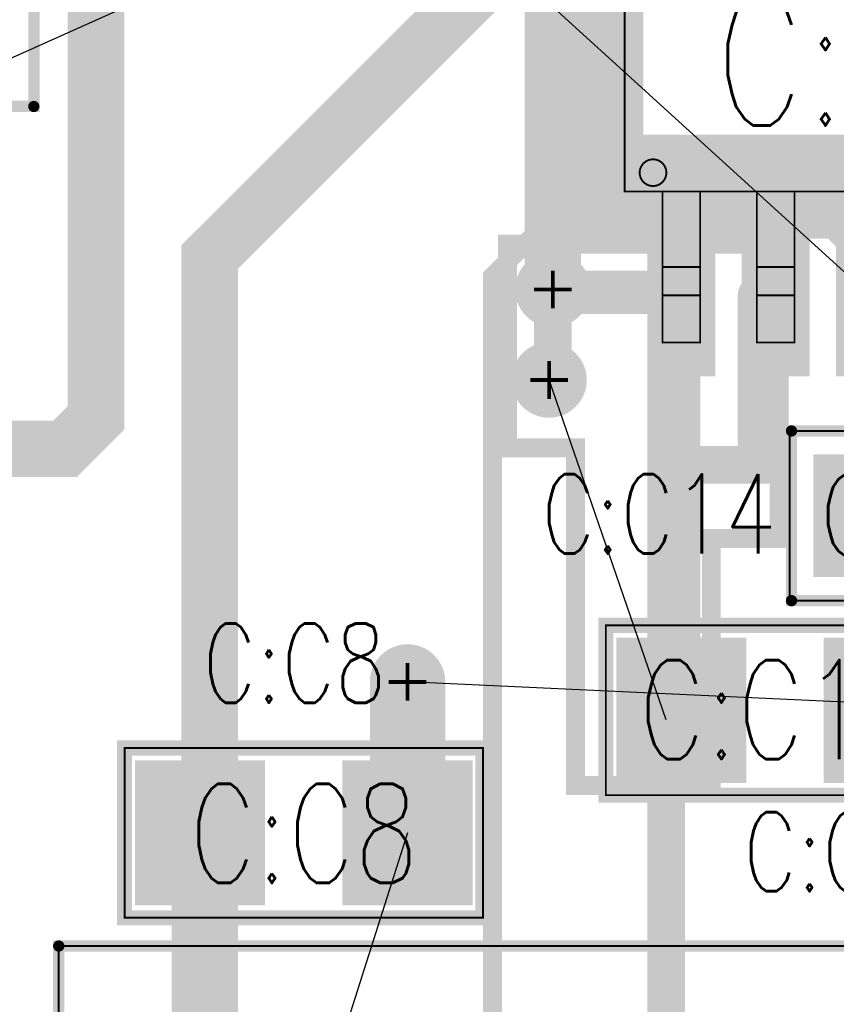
# Model space of a CAD drawing. Extents: x -7.2 to 18.3, y -5.6 to 10.9.
# Tile 10 of 112: x 1.25 to 1.682, y 0.749 to 1.271. Entities that reach past the tile are written whole.
import ezdxf
from ezdxf.enums import TextEntityAlignment as Align

# ---------------------------------------------------------------- set-up
doc = ezdxf.new("R2010")
doc.units = 0
for name, pattern in [('SIG_15', [2, 1, 1]), ('SIG_18', [2, 1, 1]), ('SIG_25', [2, 1, 1]), ('SIG_271', [2, 1, 1])]:
    doc.linetypes.add(name, pattern=pattern)
for name, color, linetype in [('COPPER_01', 1, 'CONTINUOUS'), ('COPPER_04', 5, 'CONTINUOUS'), ('DRIL_PLTE_THRU_01', 16, 'CONTINUOUS'), ('DRIL_PLTE_THRU_03', 146, 'CONTINUOUS'), ('DRIL_PLTE_THRU_04', 176, 'CONTINUOUS'), ('DRIL_SYMBOL', 254, 'CONTINUOUS'), ('LINK_00', 2, 'CONTINUOUS'), ('PADS_BOT', 5, 'CONTINUOUS'), ('PADS_INNER', 1, 'CONTINUOUS'), ('PADS_TOP', 1, 'CONTINUOUS'), ('PADS_XR_131', 3, 'CONTINUOUS'), ('PADS_XR_133', 254, 'CONTINUOUS'), ('PART_NAME_123', 255, 'CONTINUOUS'), ('PART_NAME_129', 2, 'CONTINUOUS'), ('PART_TOP_2DLINE_123', 255, 'CONTINUOUS'), ('PART_TOP_2DLINE_129', 2, 'CONTINUOUS'), ('TRACE_01', 1, 'CONTINUOUS'), ('TRACE_03', 130, 'CONTINUOUS'), ('TRACE_04', 5, 'CONTINUOUS'), ('VIAPTS', 56, 'CONTINUOUS')]:
    doc.layers.add(name, color=color, linetype=linetype)
doc.styles.add('W0$001', font='simplex', dxfattribs={"width": 0.75})
doc.styles.add('W0$006', font='simplex', dxfattribs={"width": 0.75})
doc.styles.add('W0$008', font='simplex', dxfattribs={"width": 0.75})

# ---------------------------------------------------------------- blocks, each defined once
blk = doc.blocks.new('SMOOTH_0$05')
at = {"const_width": 0.025}
blk.add_lwpolyline([(-0.0125, 0, 1), (0.0125, 0, 1)], format="xyb", close=True, dxfattribs=at)
blk = doc.blocks.new('COPPER_298')
at = {"layer": 'COPPER_01', "const_width": 0.05}
blk.add_lwpolyline([(0, 0), (0.285, 0), (0.285, -0.245), (0.4, -0.245), (0.4, -0.31), (0, -0.31)], close=True, dxfattribs=at)
at = {"layer": 'COPPER_01'}
for p in [(0, 0), (0.285, 0), (0.285, -0.245), (0.4, -0.245), (0, -0.31), (0.4, -0.31)]:
    blk.add_blockref('SMOOTH_0$05', p, dxfattribs=at)
blk = doc.blocks.new('SMOOTH_0$01')
at = {"const_width": 0.005}
blk.add_lwpolyline([(-0.0025, 0, 1), (0.0025, 0, 1)], format="xyb", close=True, dxfattribs=at)
blk = doc.blocks.new('COPPER_303')
at = {"layer": 'COPPER_01', "const_width": 0.01}
blk.add_lwpolyline([(0, 0.061), (-0.072, 0.061), (-0.072, 0.24), (-0.108, 0.24), (-0.108, 0.348), (0.036, 0.348), (0.036, 0.192), (0, 0.192)], close=True, dxfattribs=at)
at = {"layer": 'COPPER_01'}
for p in [(-0.108, 0.348), (0.036, 0.348), (-0.108, 0.24), (-0.072, 0.24), (0, 0.192), (0.036, 0.192), (-0.072, 0.061), (0, 0.061)]:
    blk.add_blockref('SMOOTH_0$01', p, dxfattribs=at)
blk = doc.blocks.new('COPPER_310')
at = {"layer": 'COPPER_04', "const_width": 0.01}
blk.add_lwpolyline([(0, -0.025), (0.025, 0), (0.185, 0), (0.21, 0.025), (0.21, 0.705), (0.235, 0.73), (0.39, 0.73), (0.415, 0.705), (0.415, -0.125), (0.39, -0.15), (0.025, -0.15), (0, -0.125)], close=True, dxfattribs=at)
at = {"layer": 'COPPER_04'}
for p in [(0.235, 0.73), (0.39, 0.73), (0.21, 0.705)]:
    blk.add_blockref('SMOOTH_0$01', p, dxfattribs=at)
blk = doc.blocks.new('SMOOTH_0$006')
at = {"const_width": 0.003}
blk.add_lwpolyline([(-0.0015, 0, 1), (0.0015, 0, 1)], format="xyb", close=True, dxfattribs=at)
blk = doc.blocks.new('SMOOTH_0$001')
at = {"const_width": 0.0005}
blk.add_lwpolyline([(-0.00025, 0, 1), (0.00025, 0, 1)], format="xyb", close=True, dxfattribs=at)
blk = doc.blocks.new('PART_BODY_TOP_349')
at = {"layer": 'PART_TOP_2DLINE_123', "const_width": 0.006}
blk.add_lwpolyline([(-0.08, 0.13), (0.56, 0.13), (0.56, -0.41), (-0.08, -0.41)], close=True, dxfattribs=at)
at = {"layer": 'PART_TOP_2DLINE_129', "const_width": 0.001}
blk.add_lwpolyline([(-0.08, 0.13), (0.56, 0.13), (0.56, -0.41), (-0.08, -0.41)], close=True, dxfattribs=at)
at = {"layer": 'PART_TOP_2DLINE_123'}
blk.add_blockref('SMOOTH_0$006', (-0.08, 0.13), dxfattribs=at)
at = {"layer": 'PART_TOP_2DLINE_129'}
blk.add_blockref('SMOOTH_0$001', (-0.08, 0.13), dxfattribs=at)
blk = doc.blocks.new('SYM_TOP_22')
blk.add_blockref('PART_BODY_TOP_349', (0, 0))
blk = doc.blocks.new('PART_TOP_13')
blk.add_blockref('SYM_TOP_22', (0, 0))
blk = doc.blocks.new('PART_BODY_TOP_344')
at = {"layer": 'PART_TOP_2DLINE_123', "const_width": 0.006}
blk.add_lwpolyline([(-0.0775, 0.045), (0.0775, 0.045), (0.0775, -0.045), (-0.0775, -0.045)], close=True, dxfattribs=at)
at = {"layer": 'PART_TOP_2DLINE_129', "const_width": 0.001}
for points in [[(-0.0205, 0.045), (-0.0785, 0.045)], [(-0.0785, 0.045), (-0.0785, -0.045)], [(0.0195, 0.045), (0.0775, 0.045)], [(0.0775, 0.045), (0.0775, -0.045)], [(-0.0785, -0.045), (-0.0205, -0.045)], [(0.0775, -0.045), (0.0195, -0.045)]]:
    blk.add_lwpolyline(points, dxfattribs=at)
at = {"layer": 'PART_TOP_2DLINE_123'}
for p in [(-0.0775, 0.045), (0.0775, 0.045), (-0.0775, -0.045), (0.0775, -0.045)]:
    blk.add_blockref('SMOOTH_0$006', p, dxfattribs=at)
at = {"layer": 'PART_TOP_2DLINE_129'}
for p in [(-0.0785, 0.045), (-0.0785, 0.045), (-0.0205, 0.045), (0.0195, 0.045), (0.0775, 0.045), (0.0775, 0.045), (-0.0785, -0.045), (-0.0785, -0.045), (-0.0205, -0.045), (0.0195, -0.045), (0.0775, -0.045), (0.0775, -0.045)]:
    blk.add_blockref('SMOOTH_0$001', p, dxfattribs=at)
blk = doc.blocks.new('DRIL_HOLE_0')
blk.add_lwpolyline([(0, 0, 1), (0, 0, 1)], format="xyb", close=True)
blk = doc.blocks.new('PAD_1')
blk.add_lwpolyline([(0, 0, 1), (0, 0, 1)], format="xyb", close=True)
blk = doc.blocks.new('PAD_35')
at = {"const_width": 0.057}
blk.add_lwpolyline([(-0.0325, 0), (0.0325, 0)], dxfattribs=at)
blk = doc.blocks.new('PAD_36')
at = {"const_width": 0.051}
blk.add_lwpolyline([(-0.0295, 0), (0.0295, 0)], dxfattribs=at)
blk = doc.blocks.new('STK_TOP_23')
at = {"layer": 'DRIL_PLTE_THRU_01'}
blk.add_blockref('DRIL_HOLE_0', (0, 0), dxfattribs=at)
at = {"layer": 'DRIL_PLTE_THRU_03'}
blk.add_blockref('DRIL_HOLE_0', (0, 0), dxfattribs=at)
at = {"layer": 'DRIL_PLTE_THRU_04'}
blk.add_blockref('DRIL_HOLE_0', (0, 0), dxfattribs=at)
at = {"layer": 'PADS_BOT'}
blk.add_blockref('PAD_1', (0, 0), dxfattribs=at)
at = {"layer": 'PADS_INNER'}
blk.add_blockref('PAD_1', (0, 0), dxfattribs=at)
at = {"layer": 'PADS_TOP', "rotation": 90}
blk.add_blockref('PAD_36', (0, 0), dxfattribs=at)
at = {"layer": 'PADS_XR_131', "rotation": 90}
blk.add_blockref('PAD_35', (0, 0), dxfattribs=at)
at = {"layer": 'PADS_XR_133', "rotation": 90}
blk.add_blockref('PAD_36', (0, 0), dxfattribs=at)
blk = doc.blocks.new('SYM_TOP_17')
for name, p in [('STK_TOP_23', (-0.0375, 0)), ('STK_TOP_23', (0.0375, 0)), ('PART_BODY_TOP_344', (0, 0))]:
    blk.add_blockref(name, p)
blk = doc.blocks.new('PART_TOP_125')
blk.add_blockref('SYM_TOP_17', (0, 0))
at = {"layer": 'PART_NAME_123', "style": 'W0$006', "width": 0.75}
blk.add_text('C:C14', height=0.042, dxfattribs=at).set_placement((-0.21, -0.02))
at = {"layer": 'PART_NAME_129', "style": 'W0$001', "width": 0.75}
blk.add_text('C:C14', height=0.042, dxfattribs=at).set_placement((0, 0.00033), align=Align.MIDDLE_CENTER)
blk = doc.blocks.new('SMOOTH_0$008')
at = {"const_width": 0.004}
blk.add_lwpolyline([(-0.002, 0, 1), (0.002, 0, 1)], format="xyb", close=True, dxfattribs=at)
blk = doc.blocks.new('PART_BODY_TOP_369')
at = {"layer": 'PART_TOP_2DLINE_123', "const_width": 0.008}
blk.add_lwpolyline([(-0.095, -0.045), (0.095, -0.045), (0.095, 0.045), (-0.095, 0.045)], close=True, dxfattribs=at)
at = {"layer": 'PART_TOP_2DLINE_129', "const_width": 0.001}
blk.add_lwpolyline([(-0.095, -0.045), (0.095, -0.045), (0.095, 0.045), (-0.095, 0.045)], close=True, dxfattribs=at)
at = {"layer": 'PART_TOP_2DLINE_123'}
for p in [(-0.095, 0.045), (0.095, 0.045), (-0.095, -0.045), (0.095, -0.045)]:
    blk.add_blockref('SMOOTH_0$008', p, dxfattribs=at)
at = {"layer": 'PART_TOP_2DLINE_129'}
for p in [(-0.095, 0.045), (0.095, 0.045), (-0.095, -0.045), (0.095, -0.045)]:
    blk.add_blockref('SMOOTH_0$001', p, dxfattribs=at)
blk = doc.blocks.new('PAD_85')
at = {"const_width": 0.069}
blk.add_lwpolyline([(-0.0385, 0), (0.0385, 0)], dxfattribs=at)
blk = doc.blocks.new('PAD_86')
at = {"const_width": 0.063}
blk.add_lwpolyline([(-0.0355, 0), (0.0355, 0)], dxfattribs=at)
blk = doc.blocks.new('PAD_87')
at = {"const_width": 0.063}
blk.add_lwpolyline([(-0.0345, 0), (0.0365, 0)], dxfattribs=at)
blk = doc.blocks.new('STK_TOP_52')
at = {"layer": 'DRIL_PLTE_THRU_01'}
blk.add_blockref('DRIL_HOLE_0', (0, 0), dxfattribs=at)
at = {"layer": 'DRIL_PLTE_THRU_03'}
blk.add_blockref('DRIL_HOLE_0', (0, 0), dxfattribs=at)
at = {"layer": 'DRIL_PLTE_THRU_04'}
blk.add_blockref('DRIL_HOLE_0', (0, 0), dxfattribs=at)
at = {"layer": 'PADS_BOT'}
blk.add_blockref('PAD_1', (0, 0), dxfattribs=at)
at = {"layer": 'PADS_INNER'}
blk.add_blockref('PAD_1', (0, 0), dxfattribs=at)
at = {"layer": 'PADS_TOP', "rotation": 90}
blk.add_blockref('PAD_87', (0, 0), dxfattribs=at)
at = {"layer": 'PADS_XR_131', "rotation": 90}
blk.add_blockref('PAD_85', (0, 0), dxfattribs=at)
at = {"layer": 'PADS_XR_133', "rotation": 90}
blk.add_blockref('PAD_86', (0, 0), dxfattribs=at)
blk = doc.blocks.new('SYM_TOP_42')
for name, p in [('STK_TOP_52', (-0.055, 0)), ('STK_TOP_52', (0.055, 0)), ('PART_BODY_TOP_369', (0, 0))]:
    blk.add_blockref(name, p)
blk = doc.blocks.new('PART_TOP_129')
blk.add_blockref('SYM_TOP_42', (0, 0))
at = {"layer": 'PART_NAME_123', "style": 'W0$008', "width": 0.75}
blk.add_text('C:C12', height=0.042, dxfattribs=at).set_placement((0.04, -0.075), align=Align.MIDDLE_CENTER)
at = {"layer": 'PART_NAME_129', "style": 'W0$001', "width": 0.75}
blk.add_text('C:C12', height=0.0525, dxfattribs=at).set_placement((0, 0.00033), align=Align.MIDDLE_CENTER)
blk = doc.blocks.new('PART_TOP_132')
blk.add_blockref('SYM_TOP_42', (0, 0))
at = {"layer": 'PART_NAME_123', "style": 'W0$008', "width": 0.75}
blk.add_text('C:C8', height=0.042, rotation=-180, dxfattribs=at).set_placement((0.005, -0.09), align=Align.MIDDLE_CENTER)
at = {"layer": 'PART_NAME_129', "style": 'W0$001', "width": 0.75}
blk.add_text('C:C8', height=0.0525, rotation=-180, dxfattribs=at).set_placement((0, 0.00033), align=Align.MIDDLE_CENTER)
blk = doc.blocks.new('PART_BODY_TOP_377')
at = {"layer": 'PART_TOP_2DLINE_123', "const_width": 0.008}
blk.add_lwpolyline([(-0.13, 0.07), (0.13, 0.07), (0.13, -0.075), (-0.13, -0.075)], close=True, dxfattribs=at)
at = {"layer": 'PART_TOP_2DLINE_129', "const_width": 0.001}
for points in [[(-0.05, 0.07), (0.05, 0.07), (0.05, 0.145), (-0.05, 0.145)], [(-0.05, 0.11), (0.05, 0.11), (0.05, 0.095), (-0.05, 0.095)], [(-0.13, -0.07), (0.13, -0.07), (0.13, 0.07), (-0.13, 0.07)], [(-0.11, -0.07), (-0.09, -0.07), (-0.09, -0.15), (-0.11, -0.15)], [(-0.06, -0.07), (-0.04, -0.07), (-0.04, -0.15), (-0.06, -0.15)], [(-0.01, -0.07), (0.01, -0.07), (0.01, -0.15), (-0.01, -0.15)], [(0.04, -0.07), (0.06, -0.07), (0.06, -0.15), (0.04, -0.15)], [(0.09, -0.07), (0.11, -0.07), (0.11, -0.15), (0.09, -0.15)], [(-0.11, -0.11), (-0.09, -0.11), (-0.09, -0.125), (-0.11, -0.125)], [(-0.06, -0.11), (-0.04, -0.11), (-0.04, -0.125), (-0.06, -0.125)], [(-0.01, -0.11), (0.01, -0.11), (0.01, -0.125), (-0.01, -0.125)], [(0.04, -0.11), (0.06, -0.11), (0.06, -0.125), (0.04, -0.125)], [(0.09, -0.11), (0.11, -0.11), (0.11, -0.125), (0.09, -0.125)], [(-0.11, -0.125), (-0.09, -0.125), (-0.09, -0.15), (-0.11, -0.15)], [(-0.06, -0.125), (-0.04, -0.125), (-0.04, -0.15), (-0.06, -0.15)], [(-0.01, -0.125), (0.01, -0.125), (0.01, -0.15), (-0.01, -0.15)], [(0.04, -0.125), (0.06, -0.125), (0.06, -0.15), (0.04, -0.15)], [(0.09, -0.125), (0.11, -0.125), (0.11, -0.15), (0.09, -0.15)]]:
    blk.add_lwpolyline(points, close=True, dxfattribs=at)
blk.add_lwpolyline([(-0.12207, -0.06, 1), (-0.10793, -0.06, 1)], format="xyb", close=True, dxfattribs=at)
at = {"layer": 'PART_TOP_2DLINE_123'}
for p in [(-0.13, 0.07), (0.13, 0.07), (-0.13, -0.075), (0.13, -0.075)]:
    blk.add_blockref('SMOOTH_0$008', p, dxfattribs=at)
at = {"layer": 'PART_TOP_2DLINE_129'}
for p in [(-0.05, 0.145), (0.05, 0.145), (-0.05, 0.11), (0.05, 0.11), (-0.05, 0.095), (0.05, 0.095), (-0.13, 0.07), (-0.05, 0.07), (0.05, 0.07), (0.13, 0.07), (-0.13, -0.07), (-0.11, -0.07), (-0.09, -0.07), (-0.06, -0.07), (-0.04, -0.07), (-0.01, -0.07), (0.01, -0.07), (0.04, -0.07), (0.06, -0.07), (0.09, -0.07), (0.11, -0.07), (0.13, -0.07), (-0.11, -0.11), (-0.09, -0.11), (-0.06, -0.11), (-0.04, -0.11), (-0.01, -0.11), (0.01, -0.11), (0.04, -0.11), (0.06, -0.11), (0.09, -0.11), (0.11, -0.11), (-0.11, -0.125), (-0.11, -0.125), (-0.09, -0.125), (-0.09, -0.125), (-0.06, -0.125), (-0.06, -0.125), (-0.04, -0.125), (-0.04, -0.125), (-0.01, -0.125), (-0.01, -0.125), (0.01, -0.125), (0.01, -0.125), (0.04, -0.125), (0.04, -0.125), (0.06, -0.125), (0.06, -0.125), (0.09, -0.125), (0.09, -0.125), (0.11, -0.125), (0.11, -0.125), (-0.11, -0.15), (-0.11, -0.15), (-0.09, -0.15), (-0.09, -0.15), (-0.06, -0.15), (-0.06, -0.15), (-0.04, -0.15), (-0.04, -0.15), (-0.01, -0.15), (-0.01, -0.15), (0.01, -0.15), (0.01, -0.15), (0.04, -0.15), (0.04, -0.15), (0.06, -0.15), (0.06, -0.15), (0.09, -0.15), (0.09, -0.15), (0.11, -0.15), (0.11, -0.15)]:
    blk.add_blockref('SMOOTH_0$001', p, dxfattribs=at)
blk = doc.blocks.new('PAD_100')
at = {"const_width": 0.036}
blk.add_lwpolyline([(-0.043, 0), (0.043, 0)], dxfattribs=at)
blk = doc.blocks.new('PAD_101')
at = {"const_width": 0.03}
blk.add_lwpolyline([(-0.04, 0), (0.04, 0)], dxfattribs=at)
blk = doc.blocks.new('STK_TOP_62')
at = {"layer": 'DRIL_PLTE_THRU_01'}
blk.add_blockref('DRIL_HOLE_0', (0, 0), dxfattribs=at)
at = {"layer": 'DRIL_PLTE_THRU_03'}
blk.add_blockref('DRIL_HOLE_0', (0, 0), dxfattribs=at)
at = {"layer": 'DRIL_PLTE_THRU_04'}
blk.add_blockref('DRIL_HOLE_0', (0, 0), dxfattribs=at)
at = {"layer": 'PADS_BOT'}
blk.add_blockref('PAD_1', (0, 0), dxfattribs=at)
at = {"layer": 'PADS_INNER'}
blk.add_blockref('PAD_1', (0, 0), dxfattribs=at)
at = {"layer": 'PADS_TOP', "rotation": 90}
blk.add_blockref('PAD_101', (0, 0), dxfattribs=at)
at = {"layer": 'PADS_XR_131', "rotation": 90}
blk.add_blockref('PAD_100', (0, 0), dxfattribs=at)
at = {"layer": 'PADS_XR_133', "rotation": 90}
blk.add_blockref('PAD_101', (0, 0), dxfattribs=at)
blk = doc.blocks.new('PAD_102')
at = {"const_width": 0.086}
blk.add_lwpolyline([(-0.066, 0), (0.066, 0)], dxfattribs=at)
blk = doc.blocks.new('PAD_103')
at = {"const_width": 0.08}
blk.add_lwpolyline([(-0.063, 0), (0.063, 0)], dxfattribs=at)
blk = doc.blocks.new('STK_TOP_63')
at = {"layer": 'DRIL_PLTE_THRU_01'}
blk.add_blockref('DRIL_HOLE_0', (0, 0), dxfattribs=at)
at = {"layer": 'DRIL_PLTE_THRU_03'}
blk.add_blockref('DRIL_HOLE_0', (0, 0), dxfattribs=at)
at = {"layer": 'DRIL_PLTE_THRU_04'}
blk.add_blockref('DRIL_HOLE_0', (0, 0), dxfattribs=at)
at = {"layer": 'PADS_BOT'}
blk.add_blockref('PAD_1', (0, 0), dxfattribs=at)
at = {"layer": 'PADS_INNER'}
blk.add_blockref('PAD_1', (0, 0), dxfattribs=at)
at = {"layer": 'PADS_TOP'}
blk.add_blockref('PAD_103', (0, 0), dxfattribs=at)
at = {"layer": 'PADS_XR_131'}
blk.add_blockref('PAD_102', (0, 0), dxfattribs=at)
at = {"layer": 'PADS_XR_133'}
blk.add_blockref('PAD_103', (0, 0), dxfattribs=at)
blk = doc.blocks.new('SYM_TOP_50')
for name, p in [('STK_TOP_63', (0, 0.125)), ('PART_BODY_TOP_377', (0, 0)), ('STK_TOP_62', (-0.1, -0.125)), ('STK_TOP_62', (-0.05, -0.125)), ('STK_TOP_62', (0, -0.125)), ('STK_TOP_62', (0.05, -0.125)), ('STK_TOP_62', (0.1, -0.125))]:
    blk.add_blockref(name, p)
blk = doc.blocks.new('PART_TOP_212')
blk.add_blockref('SYM_TOP_50', (0, 0))
at = {"layer": 'PART_NAME_123', "style": 'W0$006', "width": 0.75}
blk.add_text('C:U2', height=0.042, dxfattribs=at).set_placement((-0.0651, 0.2901), align=Align.MIDDLE_CENTER)
at = {"layer": 'PART_NAME_129', "style": 'W0$001', "width": 0.75}
blk.add_text('C:U2', height=0.07, dxfattribs=at).set_placement((0, 0), align=Align.MIDDLE_CENTER)
blk = doc.blocks.new('PART_BODY_TOP_423')
at = {"layer": 'PART_TOP_2DLINE_123', "const_width": 0.006}
blk.add_lwpolyline([(-0.242, 0.3), (0.242, 0.3), (0.242, -0.3), (-0.242, -0.3)], close=True, dxfattribs=at)
at = {"layer": 'PART_TOP_2DLINE_123'}
blk.add_blockref('SMOOTH_0$006', (-0.242, 0.3), dxfattribs=at)
blk = doc.blocks.new('SYM_TOP_96')
blk.add_blockref('PART_BODY_TOP_423', (0, 0))
blk = doc.blocks.new('PART_TOP_539')
blk.add_blockref('SYM_TOP_96', (0, 0))
blk = doc.blocks.new('SMOOTH_0$04')
at = {"const_width": 0.02}
blk.add_lwpolyline([(-0.01, 0, 1), (0.01, 0, 1)], format="xyb", close=True, dxfattribs=at)
blk = doc.blocks.new('SMOOTH_0$02')
at = {"const_width": 0.01}
blk.add_lwpolyline([(-0.005, 0, 1), (0.005, 0, 1)], format="xyb", close=True, dxfattribs=at)
blk = doc.blocks.new('TRACE_1038')
at = {"layer": 'TRACE_01', "linetype": 'SIG_18', "const_width": 0.02}
blk.add_lwpolyline([(1.5921, 0.8999), (1.6001, 0.9801), (1.6002, 1.025), (1.6002, 1.035), (1.6401, 1.035), (1.6401, 1.1249)], dxfattribs=at)
at = {"layer": 'TRACE_01'}
for p in [(1.6002, 1.025), (1.6001, 0.9801), (1.5921, 0.8999)]:
    blk.add_blockref('SMOOTH_0$02', p, dxfattribs=at)
blk = doc.blocks.new('TRACE_1036')
at = {"layer": 'TRACE_01', "linetype": 'SIG_18', "const_width": 0.02}
blk.add_lwpolyline([(1.6401, 1.1249), (1.6502, 1.1249)], dxfattribs=at)
at = {"layer": 'TRACE_01'}
for p in [(1.6401, 1.1249), (1.6502, 1.1249)]:
    blk.add_blockref('SMOOTH_0$02', p, dxfattribs=at)
blk = doc.blocks.new('SMOOTH_0$03')
at = {"const_width": 0.015}
blk.add_lwpolyline([(-0.0075, 0, 1), (0.0075, 0, 1)], format="xyb", close=True, dxfattribs=at)
blk = doc.blocks.new('DRIL_SYMBOL_0$018')
at = {"layer": 'DRIL_SYMBOL', "const_width": 0.002}
for points in [[(0, -0.01), (0, 0.01)], [(-0.01, 0), (0.01, 0)]]:
    blk.add_lwpolyline(points, dxfattribs=at)
blk = doc.blocks.new('DRIL_HOLE_0$018')
at = {"const_width": 0.009}
blk.add_lwpolyline([(-0.0045, 0, 1), (0.0045, 0, 1)], format="xyb", close=True, dxfattribs=at)
blk.add_blockref('DRIL_SYMBOL_0$018', (0, 0))
blk = doc.blocks.new('PAD_138')
at = {"const_width": 0.02}
blk.add_lwpolyline([(0, -0.01, 1), (0, 0.01, 1)], format="xyb", close=True, dxfattribs=at)
blk = doc.blocks.new('STK_TOP_4')
at = {"layer": 'DRIL_PLTE_THRU_01'}
blk.add_blockref('DRIL_HOLE_0$018', (0, 0), dxfattribs=at)
at = {"layer": 'DRIL_PLTE_THRU_03'}
blk.add_blockref('DRIL_HOLE_0$018', (0, 0), dxfattribs=at)
at = {"layer": 'DRIL_PLTE_THRU_04'}
blk.add_blockref('DRIL_HOLE_0$018', (0, 0), dxfattribs=at)
at = {"layer": 'PADS_BOT'}
blk.add_blockref('PAD_138', (0, 0), dxfattribs=at)
at = {"layer": 'PADS_INNER'}
blk.add_blockref('PAD_138', (0, 0), dxfattribs=at)
at = {"layer": 'PADS_TOP'}
blk.add_blockref('PAD_138', (0, 0), dxfattribs=at)
blk = doc.blocks.new('SYM_TOP_2')
blk.add_blockref('STK_TOP_4', (0, 0))

msp = doc.modelspace()

# ---------------------------------------------------------------- linework, layer by layer
at = {"layer": 'LINK_00', "linetype": 'SIG_15'}
for p, q in [((1.21, 1.235), (1.7001, 1.455)), ((1.7002, 1.1249), (1.365, 1.43)), ((1.7802, 0.9049), (1.4551, 0.9199)), ((1.4551, 0.8399), (1.3502, 0.5099))]:
    msp.add_line(p, q, dxfattribs=at)
at = {"layer": 'LINK_00', "linetype": 'SIG_18'}
msp.add_line((1.5921, 0.8999), (1.5301, 1.08), dxfattribs=at)
at = {"layer": 'TRACE_01', "linetype": 'SIG_18', "const_width": 0.02}
for points in [[(1.6002, 1.1249), (1.5352, 1.1249), (1.5321, 1.128)], [(1.6002, 0.9049), (1.6002, 1.1249)]]:
    msp.add_lwpolyline(points, dxfattribs=at)
at = {"layer": 'TRACE_01', "linetype": 'SIG_15', "const_width": 0.04}
msp.add_lwpolyline([(1.4551, 0.8399), (1.4551, 0.9199)], dxfattribs=at)
at = {"layer": 'TRACE_01', "linetype": 'SIG_25', "const_width": 0.03}
msp.add_lwpolyline([(1.3502, 0.6499), (1.3451, 0.6499), (1.3451, 0.8399)], dxfattribs=at)
at = {"layer": 'TRACE_03', "linetype": 'SIG_25', "const_width": 0.03}
msp.add_lwpolyline([(1.3502, 0.6499), (1.3502, 1.1452), (1.5355, 1.3305), (1.5355, 1.5965), (1.584, 1.645), (1.584, 1.786)], dxfattribs=at)
at = {"layer": 'TRACE_04', "linetype": 'SIG_18'}
for points, const_width in [([(1.4241, 2.04), (1.4241, 1.788), (1.4361, 1.776), (1.4361, 1.572), (1.5321, 1.476), (1.5321, 1.128)], 0.03), ([(1.3502, 0.3699), (1.4651, 0.3699), (1.5921, 0.5049), (1.5921, 1.128)], 0.02), ([(1.5301, 1.08), (1.5321, 1.08), (1.5321, 1.128)], 0.02), ([(1.5321, 1.128), (1.5921, 1.128)], 0.02), ([(1.5321, 1.128), (1.5921, 1.128), (1.5921, 0.5049)], 0.02)]:
    msp.add_lwpolyline(points, dxfattribs=dict(at, const_width=const_width))
at = {"layer": 'TRACE_04', "linetype": 'SIG_271', "const_width": 0.03}
msp.add_lwpolyline([(1.125, 1.045), (1.1265, 1.0435), (1.2735, 1.0435), (1.29, 1.06), (1.29, 1.54), (1.365, 1.615), (1.365, 1.71)], dxfattribs=at)

# ---------------------------------------------------------------- block references
at = {"rotation": 180}
for name, p in [('PART_TOP_539', (1.015, 1.525)), ('PART_TOP_132', (1.4001, 0.8399))]:
    msp.add_blockref(name, p, dxfattribs=at)
for name, p in [('PART_TOP_212', (1.7002, 1.2499)), ('TRACE_1038', (0, 0)), ('TRACE_1036', (0, 0)), ('PART_TOP_125', (1.7361, 1.008)), ('PART_TOP_129', (1.6552, 0.9049)), ('PART_TOP_13', (1.3502, 0.6499))]:
    msp.add_blockref(name, p)
at = {"linetype": 'SIG_15'}
msp.add_blockref('COPPER_298', (1.5551, 1.495), dxfattribs=at)
at = {"linetype": 'SIG_18'}
for name, p in [('COPPER_310', (1.2901, 0.43)), ('COPPER_303', (1.6161, 0.804))]:
    msp.add_blockref(name, p, dxfattribs=at)
at = {"layer": 'TRACE_01'}
for name, p in [('SMOOTH_0$02', (1.5321, 1.128)), ('SMOOTH_0$02', (1.5352, 1.1249)), ('SMOOTH_0$02', (1.6002, 1.1249)), ('SMOOTH_0$02', (1.6002, 1.1249)), ('SMOOTH_0$04', (1.4551, 0.9199)), ('SMOOTH_0$02', (1.6002, 0.9049)), ('SMOOTH_0$04', (1.4551, 0.8399)), ('SMOOTH_0$03', (1.3451, 0.8399))]:
    msp.add_blockref(name, p, dxfattribs=at)
at = {"layer": 'TRACE_03'}
msp.add_blockref('SMOOTH_0$03', (1.3502, 1.1452), dxfattribs=at)
at = {"layer": 'TRACE_04'}
for name, p in [('SMOOTH_0$03', (1.5321, 1.128)), ('SMOOTH_0$02', (1.5321, 1.128)), ('SMOOTH_0$02', (1.5321, 1.128)), ('SMOOTH_0$02', (1.5321, 1.128)), ('SMOOTH_0$02', (1.5921, 1.128)), ('SMOOTH_0$02', (1.5921, 1.128)), ('SMOOTH_0$02', (1.5921, 1.128)), ('SMOOTH_0$02', (1.5301, 1.08)), ('SMOOTH_0$02', (1.5321, 1.08)), ('SMOOTH_0$03', (1.29, 1.06)), ('SMOOTH_0$03', (1.2735, 1.0435))]:
    msp.add_blockref(name, p, dxfattribs=at)
at = {"layer": 'VIAPTS', "linetype": 'SIG_18'}
for p in [(1.5321, 1.128), (1.5301, 1.08)]:
    msp.add_blockref('SYM_TOP_2', p, dxfattribs=at)
at = {"layer": 'VIAPTS', "linetype": 'SIG_15'}
msp.add_blockref('SYM_TOP_2', (1.4551, 0.9199), dxfattribs=at)

doc.saveas('drawing.dxf')
